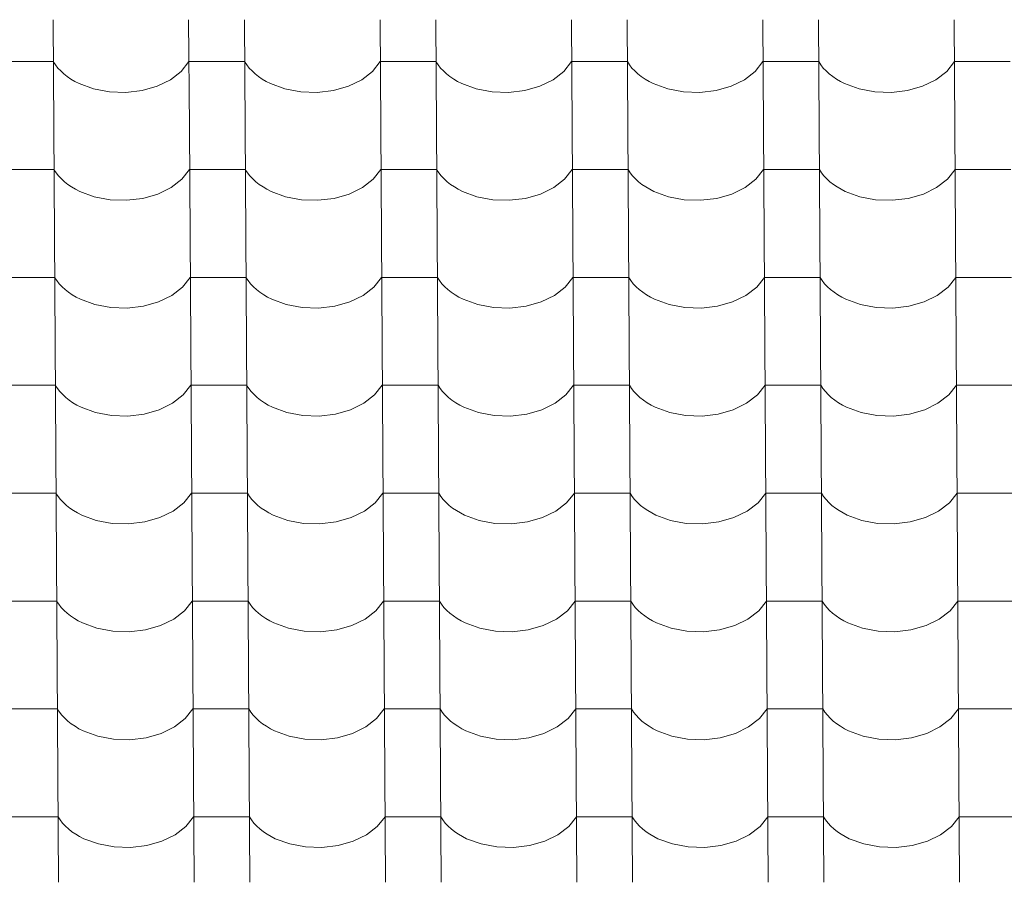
# Model space of a CAD drawing. Header units: millimetres. Extents: x -29001 to 109416, y -1251 to 13451.
# Tile 45 of 163: x -17351 to -16502, y 9497 to 10241. Entities that reach past the tile are written whole.
import ezdxf

# ---------------------------------------------------------------- set-up
doc = ezdxf.new("R2010")
doc.units = ezdxf.units.MM
doc.header["$MEASUREMENT"] = 0
doc.layers.add('POHLED JIŽNÍ_1_Konstrukce - nosné', color=7, linetype='Continuous')
doc.layers.add('POHLED JIŽNÍ_1_Nové_Výplně - Povrchové', color=7, linetype='Continuous')

# ---------------------------------------------------------------- blocks, each defined once
blk = doc.blocks.new('*X1', base_point=(-31394.74, -25864.88))
at = {"layer": 'POHLED JIŽNÍ_1_Nové_Výplně - Povrchové', "color": 21, "linetype": 'Continuous', "lineweight": 20, "true_color": 0xffaaaa}
for p, q in [((-17322.21, 10241.22), (-17321.63, 10148.54)), ((-17205.25, 10241.22), (-17204.67, 10148.54)), ((-17157.21, 10241.22), (-17156.63, 10148.54)), ((-17040.25, 10241.22), (-17039.67, 10148.54)), ((-16992.22, 10241.22), (-16991.64, 10148.54)), ((-16875.25, 10241.22), (-16874.67, 10148.54)), ((-16827.22, 10241.22), (-16826.64, 10148.54)), ((-16710.26, 10241.22), (-16709.68, 10148.54)), ((-16662.22, 10241.22), (-16661.64, 10148.54)), ((-16545.26, 10241.22), (-16544.68, 10148.54)), ((-17346, 10205.06), (-17370.02, 10205.06)), ((-17321.98, 10205.06), (-17346, 10205.06)), ((-17321.98, 10205.06), (-17320.14, 10202.27)), ((-17211.64, 10196.68), (-17205.02, 10205.06)), ((-17181, 10205.06), (-17205.02, 10205.06)), ((-17156.99, 10205.06), (-17181, 10205.06)), ((-17156.99, 10205.06), (-17155.15, 10202.27)), ((-17046.64, 10196.68), (-17040.02, 10205.06)), ((-17016.01, 10205.06), (-17040.02, 10205.06)), ((-16991.99, 10205.06), (-17016.01, 10205.06)), ((-16991.99, 10205.06), (-16990.15, 10202.27)), ((-16881.64, 10196.68), (-16875.03, 10205.06)), ((-16851.01, 10205.06), (-16875.03, 10205.06)), ((-16826.99, 10205.06), (-16851.01, 10205.06)), ((-16826.99, 10205.06), (-16825.15, 10202.27)), ((-16716.65, 10196.68), (-16710.03, 10205.06)), ((-16686.01, 10205.06), (-16710.03, 10205.06)), ((-16662, 10205.06), (-16686.01, 10205.06)), ((-16662, 10205.06), (-16660.15, 10202.27)), ((-16551.65, 10196.68), (-16545.03, 10205.06)), ((-16521.01, 10205.06), (-16545.03, 10205.06)), ((-16497, 10205.06), (-16521.01, 10205.06)), ((-17320.14, 10202.27), (-17318, 10199.57)), ((-17318, 10199.57), (-17315.58, 10196.99)), ((-17315.58, 10196.99), (-17312.88, 10194.52)), ((-17220.9, 10189.51), (-17211.64, 10196.68)), ((-17155.15, 10202.27), (-17153.01, 10199.57)), ((-17153.01, 10199.57), (-17150.58, 10196.99)), ((-17150.58, 10196.99), (-17147.89, 10194.52)), ((-17055.9, 10189.51), (-17046.64, 10196.68)), ((-16990.15, 10202.27), (-16988.01, 10199.57)), ((-16988.01, 10199.57), (-16985.59, 10196.99)), ((-16985.59, 10196.99), (-16982.89, 10194.52)), ((-16890.91, 10189.51), (-16881.64, 10196.68)), ((-16825.15, 10202.27), (-16823.01, 10199.57)), ((-16823.01, 10199.57), (-16820.59, 10196.99)), ((-16820.59, 10196.99), (-16817.89, 10194.52)), ((-16725.91, 10189.51), (-16716.65, 10196.68)), ((-16660.15, 10202.27), (-16658.02, 10199.57)), ((-16658.02, 10199.57), (-16655.59, 10196.99)), ((-16655.59, 10196.99), (-16652.9, 10194.52)), ((-16560.91, 10189.51), (-16551.65, 10196.68)), ((-17312.88, 10194.52), (-17309.93, 10192.2)), ((-17309.93, 10192.2), (-17306.73, 10190.02)), ((-17306.73, 10190.02), (-17303.31, 10188)), ((-17303.31, 10188), (-17299.67, 10186.15)), ((-17232.34, 10183.91), (-17220.9, 10189.51)), ((-17147.89, 10194.52), (-17144.93, 10192.2)), ((-17144.93, 10192.2), (-17141.73, 10190.02)), ((-17141.73, 10190.02), (-17138.31, 10188)), ((-17138.31, 10188), (-17134.68, 10186.15)), ((-17067.35, 10183.91), (-17055.9, 10189.51)), ((-16982.89, 10194.52), (-16979.93, 10192.2)), ((-16979.93, 10192.2), (-16976.74, 10190.02)), ((-16976.74, 10190.02), (-16973.31, 10188)), ((-16973.31, 10188), (-16969.68, 10186.15)), ((-16902.35, 10183.91), (-16890.91, 10189.51)), ((-16817.89, 10194.52), (-16814.94, 10192.2)), ((-16814.94, 10192.2), (-16811.74, 10190.02)), ((-16811.74, 10190.02), (-16808.31, 10188)), ((-16808.31, 10188), (-16804.68, 10186.15)), ((-16737.35, 10183.91), (-16725.91, 10189.51)), ((-16652.9, 10194.52), (-16649.94, 10192.2)), ((-16649.94, 10192.2), (-16646.74, 10190.02)), ((-16646.74, 10190.02), (-16643.32, 10188)), ((-16643.32, 10188), (-16639.68, 10186.15)), ((-16572.35, 10183.91), (-16560.91, 10189.51)), ((-17299.67, 10186.15), (-17287.2, 10181.58)), ((-17287.2, 10181.58), (-17273.53, 10178.99)), ((-17259.34, 10178.52), (-17245.38, 10180.19)), ((-17245.38, 10180.19), (-17232.34, 10183.91)), ((-17134.68, 10186.15), (-17122.2, 10181.58)), ((-17122.2, 10181.58), (-17108.53, 10178.99)), ((-17094.35, 10178.52), (-17080.38, 10180.19)), ((-17080.38, 10180.19), (-17067.35, 10183.91)), ((-16969.68, 10186.15), (-16957.21, 10181.58)), ((-16957.21, 10181.58), (-16943.53, 10178.99)), ((-16929.35, 10178.52), (-16915.39, 10180.19)), ((-16915.39, 10180.19), (-16902.35, 10183.91)), ((-16804.68, 10186.15), (-16792.21, 10181.58)), ((-16792.21, 10181.58), (-16778.53, 10178.99)), ((-16764.35, 10178.52), (-16750.39, 10180.19)), ((-16750.39, 10180.19), (-16737.35, 10183.91)), ((-16639.68, 10186.15), (-16627.21, 10181.58)), ((-16627.21, 10181.58), (-16613.54, 10178.99)), ((-16599.36, 10178.52), (-16585.39, 10180.19)), ((-16585.39, 10180.19), (-16572.35, 10183.91)), ((-17273.53, 10178.99), (-17259.34, 10178.52)), ((-17108.53, 10178.99), (-17094.35, 10178.52)), ((-16943.53, 10178.99), (-16929.35, 10178.52)), ((-16778.53, 10178.99), (-16764.35, 10178.52)), ((-16613.54, 10178.99), (-16599.36, 10178.52)), ((-17321.63, 10148.21), (-17321.05, 10055.54)), ((-17204.67, 10148.21), (-17204.09, 10055.54)), ((-17156.63, 10148.21), (-17156.05, 10055.54)), ((-17039.67, 10148.21), (-17039.09, 10055.54)), ((-16991.63, 10148.21), (-16991.05, 10055.54)), ((-16874.67, 10148.21), (-16874.09, 10055.54)), ((-16826.64, 10148.21), (-16826.06, 10055.54)), ((-16709.67, 10148.21), (-16709.09, 10055.54)), ((-16661.64, 10148.21), (-16661.06, 10055.54)), ((-16544.68, 10148.21), (-16544.1, 10055.54)), ((-17345.42, 10112.05), (-17369.44, 10112.05)), ((-17321.4, 10112.05), (-17345.42, 10112.05)), ((-17321.4, 10112.05), (-17319.56, 10109.26)), ((-17211.06, 10103.67), (-17204.44, 10112.05)), ((-17180.42, 10112.05), (-17204.44, 10112.05)), ((-17156.41, 10112.05), (-17180.42, 10112.05)), ((-17156.41, 10112.05), (-17154.56, 10109.26)), ((-17046.06, 10103.67), (-17039.44, 10112.05)), ((-17015.43, 10112.05), (-17039.44, 10112.05)), ((-16991.41, 10112.05), (-17015.43, 10112.05)), ((-16991.41, 10112.05), (-16989.57, 10109.26)), ((-16881.06, 10103.67), (-16874.45, 10112.05)), ((-16850.43, 10112.05), (-16874.45, 10112.05)), ((-16826.41, 10112.05), (-16850.43, 10112.05)), ((-16826.41, 10112.05), (-16824.57, 10109.26)), ((-16716.06, 10103.67), (-16709.45, 10112.05)), ((-16685.43, 10112.05), (-16709.45, 10112.05)), ((-16661.41, 10112.05), (-16685.43, 10112.05)), ((-16661.41, 10112.05), (-16659.57, 10109.26)), ((-16551.07, 10103.67), (-16544.45, 10112.05)), ((-16520.43, 10112.05), (-16544.45, 10112.05)), ((-16496.42, 10112.05), (-16520.43, 10112.05)), ((-17319.56, 10109.26), (-17317.42, 10106.56)), ((-17317.42, 10106.56), (-17315, 10103.98)), ((-17315, 10103.98), (-17312.3, 10101.51)), ((-17220.32, 10096.5), (-17211.06, 10103.67)), ((-17154.56, 10109.26), (-17152.43, 10106.56)), ((-17152.43, 10106.56), (-17150, 10103.98)), ((-17150, 10103.98), (-17147.31, 10101.51)), ((-17055.32, 10096.5), (-17046.06, 10103.67)), ((-16989.57, 10109.26), (-16987.43, 10106.56)), ((-16987.43, 10106.56), (-16985, 10103.98)), ((-16985, 10103.98), (-16982.31, 10101.51)), ((-16890.33, 10096.5), (-16881.06, 10103.67)), ((-16824.57, 10109.26), (-16822.43, 10106.56)), ((-16822.43, 10106.56), (-16820.01, 10103.98)), ((-16820.01, 10103.98), (-16817.31, 10101.51)), ((-16725.33, 10096.5), (-16716.06, 10103.67)), ((-16659.57, 10109.26), (-16657.43, 10106.56)), ((-16657.43, 10106.56), (-16655.01, 10103.98)), ((-16655.01, 10103.98), (-16652.31, 10101.51)), ((-16560.33, 10096.5), (-16551.07, 10103.67)), ((-17312.3, 10101.51), (-17309.35, 10099.19)), ((-17309.35, 10099.19), (-17306.15, 10097.01)), ((-17306.15, 10097.01), (-17302.73, 10094.99)), ((-17302.73, 10094.99), (-17299.09, 10093.14)), ((-17231.76, 10090.91), (-17220.32, 10096.5)), ((-17147.31, 10101.51), (-17144.35, 10099.19)), ((-17144.35, 10099.19), (-17141.15, 10097.01)), ((-17141.15, 10097.01), (-17137.73, 10094.99)), ((-17137.73, 10094.99), (-17134.09, 10093.14)), ((-17066.77, 10090.91), (-17055.32, 10096.5)), ((-16982.31, 10101.51), (-16979.35, 10099.19)), ((-16979.35, 10099.19), (-16976.16, 10097.01)), ((-16976.16, 10097.01), (-16972.73, 10094.99)), ((-16972.73, 10094.99), (-16969.1, 10093.14)), ((-16901.77, 10090.91), (-16890.33, 10096.5)), ((-16817.31, 10101.51), (-16814.36, 10099.19)), ((-16814.36, 10099.19), (-16811.16, 10097.01)), ((-16811.16, 10097.01), (-16807.73, 10094.99)), ((-16807.73, 10094.99), (-16804.1, 10093.14)), ((-16736.77, 10090.91), (-16725.33, 10096.5)), ((-16652.31, 10101.51), (-16649.36, 10099.19)), ((-16649.36, 10099.19), (-16646.16, 10097.01)), ((-16646.16, 10097.01), (-16642.74, 10094.99)), ((-16642.74, 10094.99), (-16639.1, 10093.14)), ((-16571.77, 10090.91), (-16560.33, 10096.5)), ((-17299.09, 10093.14), (-17286.62, 10088.57)), ((-17286.62, 10088.57), (-17272.94, 10085.98)), ((-17258.76, 10085.51), (-17244.8, 10087.18)), ((-17244.8, 10087.18), (-17231.76, 10090.91)), ((-17134.09, 10093.14), (-17121.62, 10088.57)), ((-17121.62, 10088.57), (-17107.95, 10085.98)), ((-17093.77, 10085.51), (-17079.8, 10087.18)), ((-17079.8, 10087.18), (-17066.77, 10090.91)), ((-16969.1, 10093.14), (-16956.63, 10088.57)), ((-16956.63, 10088.57), (-16942.95, 10085.98)), ((-16928.77, 10085.51), (-16914.8, 10087.18)), ((-16914.8, 10087.18), (-16901.77, 10090.91)), ((-16804.1, 10093.14), (-16791.63, 10088.57)), ((-16791.63, 10088.57), (-16777.95, 10085.98)), ((-16763.77, 10085.51), (-16749.81, 10087.18)), ((-16749.81, 10087.18), (-16736.77, 10090.91)), ((-16639.1, 10093.14), (-16626.63, 10088.57)), ((-16626.63, 10088.57), (-16612.96, 10085.98)), ((-16598.77, 10085.51), (-16584.81, 10087.18)), ((-16584.81, 10087.18), (-16571.77, 10090.91)), ((-17272.94, 10085.98), (-17258.76, 10085.51)), ((-17107.95, 10085.98), (-17093.77, 10085.51)), ((-16942.95, 10085.98), (-16928.77, 10085.51)), ((-16777.95, 10085.98), (-16763.77, 10085.51)), ((-16612.96, 10085.98), (-16598.77, 10085.51)), ((-17321.05, 10055.2), (-17320.47, 9962.53)), ((-17204.08, 10055.2), (-17203.51, 9962.53)), ((-17156.05, 10055.2), (-17155.47, 9962.53)), ((-17039.09, 10055.2), (-17038.51, 9962.53)), ((-16991.05, 10055.2), (-16990.47, 9962.53)), ((-16874.09, 10055.2), (-16873.51, 9962.53)), ((-16826.06, 10055.2), (-16825.48, 9962.53)), ((-16709.09, 10055.2), (-16708.51, 9962.53)), ((-16661.06, 10055.2), (-16660.48, 9962.53)), ((-16544.1, 10055.2), (-16543.52, 9962.53)), ((-17344.84, 10019.04), (-17368.86, 10019.04)), ((-17320.82, 10019.04), (-17344.84, 10019.04)), ((-17320.82, 10019.04), (-17318.98, 10016.25)), ((-17210.47, 10010.66), (-17203.86, 10019.04)), ((-17179.84, 10019.04), (-17203.86, 10019.04)), ((-17155.82, 10019.04), (-17179.84, 10019.04)), ((-17155.82, 10019.04), (-17153.98, 10016.25)), ((-17045.48, 10010.66), (-17038.86, 10019.04)), ((-17014.84, 10019.04), (-17038.86, 10019.04)), ((-16990.83, 10019.04), (-17014.84, 10019.04)), ((-16990.83, 10019.04), (-16988.99, 10016.25)), ((-16880.48, 10010.66), (-16873.86, 10019.04)), ((-16849.85, 10019.04), (-16873.86, 10019.04)), ((-16825.83, 10019.04), (-16849.85, 10019.04)), ((-16825.83, 10019.04), (-16823.99, 10016.25)), ((-16715.48, 10010.66), (-16708.87, 10019.04)), ((-16684.85, 10019.04), (-16708.87, 10019.04)), ((-16660.83, 10019.04), (-16684.85, 10019.04)), ((-16660.83, 10019.04), (-16658.99, 10016.25)), ((-16550.48, 10010.66), (-16543.87, 10019.04)), ((-16519.85, 10019.04), (-16543.87, 10019.04)), ((-16495.83, 10019.04), (-16519.85, 10019.04)), ((-17318.98, 10016.25), (-17316.84, 10013.56)), ((-17316.84, 10013.56), (-17314.42, 10010.97)), ((-17314.42, 10010.97), (-17311.72, 10008.5)), ((-17219.74, 10003.49), (-17210.47, 10010.66)), ((-17153.98, 10016.25), (-17151.84, 10013.56)), ((-17151.84, 10013.56), (-17149.42, 10010.97)), ((-17149.42, 10010.97), (-17146.72, 10008.5)), ((-17054.74, 10003.49), (-17045.48, 10010.66)), ((-16988.99, 10016.25), (-16986.85, 10013.56)), ((-16986.85, 10013.56), (-16984.42, 10010.97)), ((-16984.42, 10010.97), (-16981.73, 10008.5)), ((-16889.74, 10003.49), (-16880.48, 10010.66)), ((-16823.99, 10016.25), (-16821.85, 10013.56)), ((-16821.85, 10013.56), (-16819.43, 10010.97)), ((-16819.43, 10010.97), (-16816.73, 10008.5)), ((-16724.75, 10003.49), (-16715.48, 10010.66)), ((-16658.99, 10016.25), (-16656.85, 10013.56)), ((-16656.85, 10013.56), (-16654.43, 10010.97)), ((-16654.43, 10010.97), (-16651.73, 10008.5)), ((-16559.75, 10003.49), (-16550.48, 10010.66)), ((-17311.72, 10008.5), (-17308.77, 10006.18)), ((-17308.77, 10006.18), (-17305.57, 10004)), ((-17305.57, 10004), (-17302.14, 10001.98)), ((-17302.14, 10001.98), (-17298.51, 10000.13)), ((-17231.18, 9997.9), (-17219.74, 10003.49)), ((-17146.72, 10008.5), (-17143.77, 10006.18)), ((-17143.77, 10006.18), (-17140.57, 10004)), ((-17140.57, 10004), (-17137.15, 10001.98)), ((-17137.15, 10001.98), (-17133.51, 10000.13)), ((-17066.18, 9997.9), (-17054.74, 10003.49)), ((-16981.73, 10008.5), (-16978.77, 10006.18)), ((-16978.77, 10006.18), (-16975.57, 10004)), ((-16975.57, 10004), (-16972.15, 10001.98)), ((-16972.15, 10001.98), (-16968.52, 10000.13)), ((-16901.19, 9997.9), (-16889.74, 10003.49)), ((-16816.73, 10008.5), (-16813.77, 10006.18)), ((-16813.77, 10006.18), (-16810.58, 10004)), ((-16810.58, 10004), (-16807.15, 10001.98)), ((-16807.15, 10001.98), (-16803.52, 10000.13)), ((-16736.19, 9997.9), (-16724.75, 10003.49)), ((-16651.73, 10008.5), (-16648.78, 10006.18)), ((-16648.78, 10006.18), (-16645.58, 10004)), ((-16645.58, 10004), (-16642.15, 10001.98)), ((-16642.15, 10001.98), (-16638.52, 10000.13)), ((-16571.19, 9997.9), (-16559.75, 10003.49)), ((-17298.51, 10000.13), (-17286.04, 9995.56)), ((-17286.04, 9995.56), (-17272.36, 9992.97)), ((-17272.36, 9992.97), (-17258.18, 9992.5)), ((-17258.18, 9992.5), (-17244.22, 9994.17)), ((-17244.22, 9994.17), (-17231.18, 9997.9)), ((-17133.51, 10000.13), (-17121.04, 9995.56)), ((-17121.04, 9995.56), (-17107.37, 9992.97)), ((-17107.37, 9992.97), (-17093.18, 9992.5)), ((-17093.18, 9992.5), (-17079.22, 9994.17)), ((-17079.22, 9994.17), (-17066.18, 9997.9)), ((-16968.52, 10000.13), (-16956.04, 9995.56)), ((-16956.04, 9995.56), (-16942.37, 9992.97)), ((-16942.37, 9992.97), (-16928.19, 9992.5)), ((-16928.19, 9992.5), (-16914.22, 9994.17)), ((-16914.22, 9994.17), (-16901.19, 9997.9)), ((-16803.52, 10000.13), (-16791.05, 9995.56)), ((-16791.05, 9995.56), (-16777.37, 9992.97)), ((-16777.37, 9992.97), (-16763.19, 9992.5)), ((-16763.19, 9992.5), (-16749.22, 9994.17)), ((-16749.22, 9994.17), (-16736.19, 9997.9)), ((-16638.52, 10000.13), (-16626.05, 9995.56)), ((-16626.05, 9995.56), (-16612.37, 9992.97)), ((-16612.37, 9992.97), (-16598.19, 9992.5)), ((-16598.19, 9992.5), (-16584.23, 9994.17)), ((-16584.23, 9994.17), (-16571.19, 9997.9)), ((-17320.47, 9962.19), (-17319.89, 9869.52)), ((-17203.5, 9962.19), (-17202.92, 9869.52)), ((-17155.47, 9962.19), (-17154.89, 9869.52)), ((-17038.51, 9962.19), (-17037.93, 9869.52)), ((-16990.47, 9962.19), (-16989.89, 9869.52)), ((-16873.51, 9962.19), (-16872.93, 9869.52)), ((-16825.47, 9962.19), (-16824.89, 9869.52)), ((-16708.51, 9962.19), (-16707.93, 9869.52)), ((-16660.48, 9962.19), (-16659.9, 9869.52)), ((-16543.51, 9962.19), (-16542.93, 9869.52)), ((-17344.26, 9926.04), (-17368.27, 9926.04)), ((-17320.24, 9926.04), (-17344.26, 9926.04)), ((-17320.24, 9926.04), (-17318.4, 9923.24)), ((-17209.89, 9917.65), (-17203.28, 9926.04)), ((-17179.26, 9926.04), (-17203.28, 9926.04)), ((-17155.24, 9926.04), (-17179.26, 9926.04)), ((-17155.24, 9926.04), (-17153.4, 9923.24)), ((-17044.9, 9917.65), (-17038.28, 9926.04)), ((-17014.26, 9926.04), (-17038.28, 9926.04)), ((-16990.25, 9926.04), (-17014.26, 9926.04)), ((-16990.25, 9926.04), (-16988.4, 9923.24)), ((-16879.9, 9917.65), (-16873.28, 9926.04)), ((-16849.27, 9926.04), (-16873.28, 9926.04)), ((-16825.25, 9926.04), (-16849.27, 9926.04)), ((-16825.25, 9926.04), (-16823.41, 9923.24)), ((-16714.9, 9917.65), (-16708.28, 9926.04)), ((-16684.27, 9926.04), (-16708.28, 9926.04)), ((-16660.25, 9926.04), (-16684.27, 9926.04)), ((-16660.25, 9926.04), (-16658.41, 9923.24)), ((-16549.9, 9917.65), (-16543.29, 9926.04)), ((-16519.27, 9926.04), (-16543.29, 9926.04)), ((-16495.25, 9926.04), (-16519.27, 9926.04)), ((-17318.4, 9923.24), (-17316.26, 9920.55)), ((-17316.26, 9920.55), (-17313.84, 9917.96)), ((-17313.84, 9917.96), (-17311.14, 9915.5)), ((-17219.16, 9910.48), (-17209.89, 9917.65)), ((-17153.4, 9923.24), (-17151.26, 9920.55)), ((-17151.26, 9920.55), (-17148.84, 9917.96)), ((-17148.84, 9917.96), (-17146.14, 9915.5)), ((-17054.16, 9910.48), (-17044.9, 9917.65)), ((-16988.4, 9923.24), (-16986.27, 9920.55)), ((-16986.27, 9920.55), (-16983.84, 9917.96)), ((-16983.84, 9917.96), (-16981.15, 9915.5)), ((-16889.16, 9910.48), (-16879.9, 9917.65)), ((-16823.41, 9923.24), (-16821.27, 9920.55)), ((-16821.27, 9920.55), (-16818.84, 9917.96)), ((-16818.84, 9917.96), (-16816.15, 9915.5)), ((-16724.17, 9910.48), (-16714.9, 9917.65)), ((-16658.41, 9923.24), (-16656.27, 9920.55)), ((-16656.27, 9920.55), (-16653.85, 9917.96)), ((-16653.85, 9917.96), (-16651.15, 9915.5)), ((-16559.17, 9910.48), (-16549.9, 9917.65)), ((-17311.14, 9915.5), (-17308.19, 9913.17)), ((-17308.19, 9913.17), (-17304.99, 9910.99)), ((-17304.99, 9910.99), (-17301.56, 9908.97)), ((-17301.56, 9908.97), (-17297.93, 9907.12)), ((-17230.6, 9904.89), (-17219.16, 9910.48)), ((-17146.14, 9915.5), (-17143.19, 9913.17)), ((-17143.19, 9913.17), (-17139.99, 9910.99)), ((-17139.99, 9910.99), (-17136.56, 9908.97)), ((-17136.56, 9908.97), (-17132.93, 9907.12)), ((-17065.6, 9904.89), (-17054.16, 9910.48)), ((-16981.15, 9915.5), (-16978.19, 9913.17)), ((-16978.19, 9913.17), (-16974.99, 9910.99)), ((-16974.99, 9910.99), (-16971.57, 9908.97)), ((-16971.57, 9908.97), (-16967.93, 9907.12)), ((-16900.6, 9904.89), (-16889.16, 9910.48)), ((-16816.15, 9915.5), (-16813.19, 9913.17)), ((-16813.19, 9913.17), (-16809.99, 9910.99)), ((-16809.99, 9910.99), (-16806.57, 9908.97)), ((-16806.57, 9908.97), (-16802.94, 9907.12)), ((-16735.61, 9904.89), (-16724.17, 9910.48)), ((-16651.15, 9915.5), (-16648.2, 9913.17)), ((-16648.2, 9913.17), (-16645, 9910.99)), ((-16645, 9910.99), (-16641.57, 9908.97)), ((-16641.57, 9908.97), (-16637.94, 9907.12)), ((-16570.61, 9904.89), (-16559.17, 9910.48)), ((-17297.93, 9907.12), (-17285.46, 9902.55)), ((-17285.46, 9902.55), (-17271.78, 9899.96)), ((-17271.78, 9899.96), (-17257.6, 9899.49)), ((-17257.6, 9899.49), (-17243.64, 9901.16)), ((-17243.64, 9901.16), (-17230.6, 9904.89)), ((-17132.93, 9907.12), (-17120.46, 9902.55)), ((-17120.46, 9902.55), (-17106.78, 9899.96)), ((-17106.78, 9899.96), (-17092.6, 9899.49)), ((-17092.6, 9899.49), (-17078.64, 9901.16)), ((-17078.64, 9901.16), (-17065.6, 9904.89)), ((-16967.93, 9907.12), (-16955.46, 9902.55)), ((-16955.46, 9902.55), (-16941.79, 9899.96)), ((-16941.79, 9899.96), (-16927.61, 9899.49)), ((-16927.61, 9899.49), (-16913.64, 9901.16)), ((-16913.64, 9901.16), (-16900.6, 9904.89)), ((-16802.94, 9907.12), (-16790.46, 9902.55)), ((-16790.46, 9902.55), (-16776.79, 9899.96)), ((-16776.79, 9899.96), (-16762.61, 9899.49)), ((-16762.61, 9899.49), (-16748.64, 9901.16)), ((-16748.64, 9901.16), (-16735.61, 9904.89)), ((-16637.94, 9907.12), (-16625.47, 9902.55)), ((-16625.47, 9902.55), (-16611.79, 9899.96)), ((-16611.79, 9899.96), (-16597.61, 9899.49)), ((-16597.61, 9899.49), (-16583.65, 9901.16)), ((-16583.65, 9901.16), (-16570.61, 9904.89)), ((-17319.88, 9869.18), (-17319.31, 9776.51)), ((-17202.92, 9869.18), (-17202.34, 9776.51)), ((-17154.89, 9869.18), (-17154.31, 9776.51)), ((-17037.92, 9869.18), (-17037.34, 9776.51)), ((-16989.89, 9869.18), (-16989.31, 9776.51)), ((-16872.93, 9869.18), (-16872.35, 9776.51)), ((-16824.89, 9869.18), (-16824.31, 9776.51)), ((-16707.93, 9869.18), (-16707.35, 9776.51)), ((-16659.89, 9869.18), (-16659.32, 9776.51)), ((-16542.93, 9869.18), (-16542.35, 9776.51)), ((-17343.68, 9833.03), (-17367.69, 9833.03)), ((-17319.66, 9833.03), (-17343.68, 9833.03)), ((-17319.66, 9833.03), (-17317.82, 9830.23)), ((-17209.31, 9824.64), (-17202.7, 9833.03)), ((-17178.68, 9833.03), (-17202.7, 9833.03)), ((-17154.66, 9833.03), (-17178.68, 9833.03)), ((-17154.66, 9833.03), (-17152.82, 9830.23)), ((-17044.31, 9824.64), (-17037.7, 9833.03)), ((-17013.68, 9833.03), (-17037.7, 9833.03)), ((-16989.66, 9833.03), (-17013.68, 9833.03)), ((-16989.66, 9833.03), (-16987.82, 9830.23)), ((-16879.32, 9824.64), (-16872.7, 9833.03)), ((-16848.68, 9833.03), (-16872.7, 9833.03)), ((-16824.67, 9833.03), (-16848.68, 9833.03)), ((-16824.67, 9833.03), (-16822.82, 9830.23)), ((-16714.32, 9824.64), (-16707.7, 9833.03)), ((-16683.69, 9833.03), (-16707.7, 9833.03)), ((-16659.67, 9833.03), (-16683.69, 9833.03)), ((-16659.67, 9833.03), (-16657.83, 9830.23)), ((-16549.32, 9824.64), (-16542.71, 9833.03)), ((-16518.69, 9833.03), (-16542.71, 9833.03)), ((-16494.67, 9833.03), (-16518.69, 9833.03)), ((-17317.82, 9830.23), (-17315.68, 9827.54)), ((-17315.68, 9827.54), (-17313.26, 9824.95)), ((-17313.26, 9824.95), (-17310.56, 9822.49)), ((-17218.58, 9817.47), (-17209.31, 9824.64)), ((-17152.82, 9830.23), (-17150.68, 9827.54)), ((-17150.68, 9827.54), (-17148.26, 9824.95)), ((-17148.26, 9824.95), (-17145.56, 9822.49)), ((-17053.58, 9817.47), (-17044.31, 9824.64)), ((-16987.82, 9830.23), (-16985.68, 9827.54)), ((-16985.68, 9827.54), (-16983.26, 9824.95)), ((-16983.26, 9824.95), (-16980.56, 9822.49)), ((-16888.58, 9817.47), (-16879.32, 9824.64)), ((-16822.82, 9830.23), (-16820.69, 9827.54)), ((-16820.69, 9827.54), (-16818.26, 9824.95)), ((-16818.26, 9824.95), (-16815.57, 9822.49)), ((-16723.58, 9817.47), (-16714.32, 9824.64)), ((-16657.83, 9830.23), (-16655.69, 9827.54)), ((-16655.69, 9827.54), (-16653.27, 9824.95)), ((-16653.27, 9824.95), (-16650.57, 9822.49)), ((-16558.59, 9817.47), (-16549.32, 9824.64)), ((-17310.56, 9822.49), (-17307.6, 9820.16)), ((-17307.6, 9820.16), (-17304.41, 9817.98)), ((-17304.41, 9817.98), (-17300.98, 9815.96)), ((-17300.98, 9815.96), (-17297.35, 9814.11)), ((-17230.02, 9811.88), (-17218.58, 9817.47)), ((-17145.56, 9822.49), (-17142.61, 9820.16)), ((-17142.61, 9820.16), (-17139.41, 9817.98)), ((-17139.41, 9817.98), (-17135.98, 9815.96)), ((-17135.98, 9815.96), (-17132.35, 9814.11)), ((-17065.02, 9811.88), (-17053.58, 9817.47)), ((-16980.56, 9822.49), (-16977.61, 9820.16)), ((-16977.61, 9820.16), (-16974.41, 9817.98)), ((-16974.41, 9817.98), (-16970.99, 9815.96)), ((-16970.99, 9815.96), (-16967.35, 9814.11)), ((-16900.02, 9811.88), (-16888.58, 9817.47)), ((-16815.57, 9822.49), (-16812.61, 9820.16)), ((-16812.61, 9820.16), (-16809.41, 9817.98)), ((-16809.41, 9817.98), (-16805.99, 9815.96)), ((-16805.99, 9815.96), (-16802.36, 9814.11)), ((-16735.03, 9811.88), (-16723.58, 9817.47)), ((-16650.57, 9822.49), (-16647.61, 9820.16)), ((-16647.61, 9820.16), (-16644.42, 9817.98)), ((-16644.42, 9817.98), (-16640.99, 9815.96)), ((-16640.99, 9815.96), (-16637.36, 9814.11)), ((-16570.03, 9811.88), (-16558.59, 9817.47)), ((-17297.35, 9814.11), (-17284.88, 9809.54)), ((-17284.88, 9809.54), (-17271.2, 9806.95)), ((-17271.2, 9806.95), (-17257.02, 9806.48)), ((-17257.02, 9806.48), (-17243.05, 9808.15)), ((-17243.05, 9808.15), (-17230.02, 9811.88)), ((-17132.35, 9814.11), (-17119.88, 9809.54)), ((-17119.88, 9809.54), (-17106.2, 9806.95)), ((-17106.2, 9806.95), (-17092.02, 9806.48)), ((-17092.02, 9806.48), (-17078.06, 9808.15)), ((-17078.06, 9808.15), (-17065.02, 9811.88)), ((-16967.35, 9814.11), (-16954.88, 9809.54)), ((-16954.88, 9809.54), (-16941.21, 9806.95)), ((-16941.21, 9806.95), (-16927.02, 9806.48)), ((-16927.02, 9806.48), (-16913.06, 9808.15)), ((-16913.06, 9808.15), (-16900.02, 9811.88)), ((-16802.36, 9814.11), (-16789.88, 9809.54)), ((-16789.88, 9809.54), (-16776.21, 9806.95)), ((-16776.21, 9806.95), (-16762.03, 9806.48)), ((-16762.03, 9806.48), (-16748.06, 9808.15)), ((-16748.06, 9808.15), (-16735.03, 9811.88)), ((-16637.36, 9814.11), (-16624.89, 9809.54)), ((-16624.89, 9809.54), (-16611.21, 9806.95)), ((-16611.21, 9806.95), (-16597.03, 9806.48)), ((-16597.03, 9806.48), (-16583.06, 9808.15)), ((-16583.06, 9808.15), (-16570.03, 9811.88)), ((-17319.3, 9776.17), (-17318.72, 9683.5)), ((-17202.34, 9776.17), (-17201.76, 9683.5)), ((-17154.31, 9776.17), (-17153.73, 9683.5)), ((-17037.34, 9776.17), (-17036.76, 9683.5)), ((-16989.31, 9776.17), (-16988.73, 9683.5)), ((-16872.35, 9776.17), (-16871.77, 9683.5)), ((-16824.31, 9776.17), (-16823.73, 9683.5)), ((-16707.35, 9776.17), (-16706.77, 9683.5)), ((-16659.31, 9776.17), (-16658.73, 9683.5)), ((-16542.35, 9776.17), (-16541.77, 9683.5)), ((-17343.09, 9740.02), (-17367.11, 9740.02)), ((-17319.08, 9740.02), (-17343.09, 9740.02)), ((-17319.08, 9740.02), (-17317.24, 9737.22)), ((-17208.73, 9731.63), (-17202.11, 9740.02)), ((-17178.1, 9740.02), (-17202.11, 9740.02)), ((-17154.08, 9740.02), (-17178.1, 9740.02)), ((-17154.08, 9740.02), (-17152.24, 9737.22)), ((-17043.73, 9731.63), (-17037.12, 9740.02)), ((-17013.1, 9740.02), (-17037.12, 9740.02)), ((-16989.08, 9740.02), (-17013.1, 9740.02)), ((-16989.08, 9740.02), (-16987.24, 9737.22)), ((-16878.73, 9731.63), (-16872.12, 9740.02)), ((-16848.1, 9740.02), (-16872.12, 9740.02)), ((-16824.08, 9740.02), (-16848.1, 9740.02)), ((-16824.08, 9740.02), (-16822.24, 9737.22)), ((-16713.74, 9731.63), (-16707.12, 9740.02)), ((-16683.1, 9740.02), (-16707.12, 9740.02)), ((-16659.09, 9740.02), (-16683.1, 9740.02)), ((-16659.09, 9740.02), (-16657.25, 9737.22)), ((-16548.74, 9731.63), (-16542.12, 9740.02)), ((-16518.11, 9740.02), (-16542.12, 9740.02)), ((-16494.09, 9740.02), (-16518.11, 9740.02)), ((-17317.24, 9737.22), (-17315.1, 9734.53)), ((-17315.1, 9734.53), (-17312.67, 9731.94)), ((-17312.67, 9731.94), (-17309.98, 9729.48)), ((-17217.99, 9724.46), (-17208.73, 9731.63)), ((-17152.24, 9737.22), (-17150.1, 9734.53)), ((-17150.1, 9734.53), (-17147.68, 9731.94)), ((-17147.68, 9731.94), (-17144.98, 9729.48)), ((-17053, 9724.46), (-17043.73, 9731.63)), ((-16987.24, 9737.22), (-16985.1, 9734.53)), ((-16985.1, 9734.53), (-16982.68, 9731.94)), ((-16982.68, 9731.94), (-16979.98, 9729.48)), ((-16888, 9724.46), (-16878.73, 9731.63)), ((-16822.24, 9737.22), (-16820.11, 9734.53)), ((-16820.11, 9734.53), (-16817.68, 9731.94)), ((-16817.68, 9731.94), (-16814.98, 9729.48)), ((-16723, 9724.46), (-16713.74, 9731.63)), ((-16657.25, 9737.22), (-16655.11, 9734.53)), ((-16655.11, 9734.53), (-16652.68, 9731.94)), ((-16652.68, 9731.94), (-16649.99, 9729.48)), ((-16558.01, 9724.46), (-16548.74, 9731.63)), ((-17309.98, 9729.48), (-17307.02, 9727.15)), ((-17307.02, 9727.15), (-17303.82, 9724.97)), ((-17303.82, 9724.97), (-17300.4, 9722.95)), ((-17300.4, 9722.95), (-17296.77, 9721.1)), ((-17296.77, 9721.1), (-17284.29, 9716.53)), ((-17229.44, 9718.87), (-17217.99, 9724.46)), ((-17144.98, 9729.48), (-17142.02, 9727.15)), ((-17142.02, 9727.15), (-17138.83, 9724.97)), ((-17138.83, 9724.97), (-17135.4, 9722.95)), ((-17135.4, 9722.95), (-17131.77, 9721.1)), ((-17131.77, 9721.1), (-17119.3, 9716.53)), ((-17064.44, 9718.87), (-17053, 9724.46)), ((-16979.98, 9729.48), (-16977.03, 9727.15)), ((-16977.03, 9727.15), (-16973.83, 9724.97)), ((-16973.83, 9724.97), (-16970.4, 9722.95)), ((-16970.4, 9722.95), (-16966.77, 9721.1)), ((-16966.77, 9721.1), (-16954.3, 9716.53)), ((-16899.44, 9718.87), (-16888, 9724.46)), ((-16814.98, 9729.48), (-16812.03, 9727.15)), ((-16812.03, 9727.15), (-16808.83, 9724.97)), ((-16808.83, 9724.97), (-16805.41, 9722.95)), ((-16805.41, 9722.95), (-16801.77, 9721.1)), ((-16801.77, 9721.1), (-16789.3, 9716.53)), ((-16734.44, 9718.87), (-16723, 9724.46)), ((-16649.99, 9729.48), (-16647.03, 9727.15)), ((-16647.03, 9727.15), (-16643.83, 9724.97)), ((-16643.83, 9724.97), (-16640.41, 9722.95)), ((-16640.41, 9722.95), (-16636.78, 9721.1)), ((-16636.78, 9721.1), (-16624.3, 9716.53)), ((-16569.45, 9718.87), (-16558.01, 9724.46)), ((-17284.29, 9716.53), (-17270.62, 9713.94)), ((-17270.62, 9713.94), (-17256.44, 9713.47)), ((-17256.44, 9713.47), (-17242.47, 9715.14)), ((-17242.47, 9715.14), (-17229.44, 9718.87)), ((-17119.3, 9716.53), (-17105.62, 9713.94)), ((-17105.62, 9713.94), (-17091.44, 9713.47)), ((-17091.44, 9713.47), (-17077.47, 9715.14)), ((-17077.47, 9715.14), (-17064.44, 9718.87)), ((-16954.3, 9716.53), (-16940.62, 9713.94)), ((-16940.62, 9713.94), (-16926.44, 9713.47)), ((-16926.44, 9713.47), (-16912.48, 9715.14)), ((-16912.48, 9715.14), (-16899.44, 9718.87)), ((-16789.3, 9716.53), (-16775.63, 9713.94)), ((-16775.63, 9713.94), (-16761.44, 9713.47)), ((-16761.44, 9713.47), (-16747.48, 9715.14)), ((-16747.48, 9715.14), (-16734.44, 9718.87)), ((-16624.3, 9716.53), (-16610.63, 9713.94)), ((-16610.63, 9713.94), (-16596.45, 9713.47)), ((-16596.45, 9713.47), (-16582.48, 9715.14)), ((-16582.48, 9715.14), (-16569.45, 9718.87)), ((-17318.72, 9683.16), (-17318.14, 9590.49)), ((-17201.76, 9683.16), (-17201.18, 9590.49)), ((-17153.72, 9683.16), (-17153.14, 9590.49)), ((-17036.76, 9683.16), (-17036.18, 9590.49)), ((-16988.73, 9683.16), (-16988.15, 9590.49)), ((-16871.76, 9683.16), (-16871.18, 9590.49)), ((-16823.73, 9683.16), (-16823.15, 9590.49)), ((-16706.77, 9683.16), (-16706.19, 9590.49)), ((-16658.73, 9683.16), (-16658.15, 9590.49)), ((-16541.77, 9683.16), (-16541.19, 9590.49)), ((-17342.51, 9647.01), (-17366.53, 9647.01)), ((-17318.5, 9647.01), (-17342.51, 9647.01)), ((-17318.5, 9647.01), (-17316.65, 9644.22)), ((-17208.15, 9638.62), (-17201.53, 9647.01)), ((-17177.52, 9647.01), (-17201.53, 9647.01)), ((-17153.5, 9647.01), (-17177.52, 9647.01)), ((-17153.5, 9647.01), (-17151.66, 9644.22)), ((-17043.15, 9638.62), (-17036.54, 9647.01)), ((-17012.52, 9647.01), (-17036.54, 9647.01)), ((-16988.5, 9647.01), (-17012.52, 9647.01)), ((-16988.5, 9647.01), (-16986.66, 9644.22)), ((-16878.15, 9638.62), (-16871.54, 9647.01)), ((-16847.52, 9647.01), (-16871.54, 9647.01)), ((-16823.5, 9647.01), (-16847.52, 9647.01)), ((-16823.5, 9647.01), (-16821.66, 9644.22)), ((-16713.16, 9638.62), (-16706.54, 9647.01)), ((-16682.52, 9647.01), (-16706.54, 9647.01)), ((-16658.51, 9647.01), (-16682.52, 9647.01)), ((-16658.51, 9647.01), (-16656.66, 9644.22)), ((-16548.16, 9638.62), (-16541.54, 9647.01)), ((-16517.53, 9647.01), (-16541.54, 9647.01)), ((-16493.51, 9647.01), (-16517.53, 9647.01)), ((-17316.65, 9644.22), (-17314.52, 9641.52)), ((-17314.52, 9641.52), (-17312.09, 9638.93)), ((-17312.09, 9638.93), (-17309.4, 9636.47)), ((-17309.4, 9636.47), (-17306.44, 9634.14)), ((-17217.41, 9631.45), (-17208.15, 9638.62)), ((-17151.66, 9644.22), (-17149.52, 9641.52)), ((-17149.52, 9641.52), (-17147.09, 9638.93)), ((-17147.09, 9638.93), (-17144.4, 9636.47)), ((-17144.4, 9636.47), (-17141.44, 9634.14)), ((-17052.42, 9631.45), (-17043.15, 9638.62)), ((-16986.66, 9644.22), (-16984.52, 9641.52)), ((-16984.52, 9641.52), (-16982.1, 9638.93)), ((-16982.1, 9638.93), (-16979.4, 9636.47)), ((-16979.4, 9636.47), (-16976.45, 9634.14)), ((-16887.42, 9631.45), (-16878.15, 9638.62)), ((-16821.66, 9644.22), (-16819.52, 9641.52)), ((-16819.52, 9641.52), (-16817.1, 9638.93)), ((-16817.1, 9638.93), (-16814.4, 9636.47)), ((-16814.4, 9636.47), (-16811.45, 9634.14)), ((-16722.42, 9631.45), (-16713.16, 9638.62)), ((-16656.66, 9644.22), (-16654.53, 9641.52)), ((-16654.53, 9641.52), (-16652.1, 9638.93)), ((-16652.1, 9638.93), (-16649.41, 9636.47)), ((-16649.41, 9636.47), (-16646.45, 9634.14)), ((-16557.42, 9631.45), (-16548.16, 9638.62)), ((-17306.44, 9634.14), (-17303.24, 9631.96)), ((-17303.24, 9631.96), (-17299.82, 9629.94)), ((-17299.82, 9629.94), (-17296.18, 9628.1)), ((-17296.18, 9628.1), (-17283.71, 9623.52)), ((-17228.86, 9625.86), (-17217.41, 9631.45)), ((-17141.44, 9634.14), (-17138.24, 9631.96)), ((-17138.24, 9631.96), (-17134.82, 9629.94)), ((-17134.82, 9629.94), (-17131.19, 9628.1)), ((-17131.19, 9628.1), (-17118.72, 9623.52)), ((-17063.86, 9625.86), (-17052.42, 9631.45)), ((-16976.45, 9634.14), (-16973.25, 9631.96)), ((-16973.25, 9631.96), (-16969.82, 9629.94)), ((-16969.82, 9629.94), (-16966.19, 9628.1)), ((-16966.19, 9628.1), (-16953.72, 9623.52)), ((-16898.86, 9625.86), (-16887.42, 9631.45)), ((-16811.45, 9634.14), (-16808.25, 9631.96)), ((-16808.25, 9631.96), (-16804.83, 9629.94)), ((-16804.83, 9629.94), (-16801.19, 9628.1)), ((-16801.19, 9628.1), (-16788.72, 9623.52)), ((-16733.86, 9625.86), (-16722.42, 9631.45)), ((-16646.45, 9634.14), (-16643.25, 9631.96)), ((-16643.25, 9631.96), (-16639.83, 9629.94)), ((-16639.83, 9629.94), (-16636.19, 9628.1)), ((-16636.19, 9628.1), (-16623.72, 9623.52)), ((-16568.87, 9625.86), (-16557.42, 9631.45)), ((-17283.71, 9623.52), (-17270.04, 9620.94)), ((-17270.04, 9620.94), (-17255.86, 9620.46)), ((-17255.86, 9620.46), (-17241.89, 9622.13)), ((-17241.89, 9622.13), (-17228.86, 9625.86)), ((-17118.72, 9623.52), (-17105.04, 9620.94)), ((-17105.04, 9620.94), (-17090.86, 9620.46)), ((-17090.86, 9620.46), (-17076.89, 9622.13)), ((-17076.89, 9622.13), (-17063.86, 9625.86)), ((-16953.72, 9623.52), (-16940.04, 9620.94)), ((-16940.04, 9620.94), (-16925.86, 9620.46)), ((-16925.86, 9620.46), (-16911.9, 9622.13)), ((-16911.9, 9622.13), (-16898.86, 9625.86)), ((-16788.72, 9623.52), (-16775.04, 9620.94)), ((-16775.04, 9620.94), (-16760.86, 9620.46)), ((-16760.86, 9620.46), (-16746.9, 9622.13)), ((-16746.9, 9622.13), (-16733.86, 9625.86)), ((-16623.72, 9623.52), (-16610.05, 9620.94)), ((-16610.05, 9620.94), (-16595.87, 9620.46)), ((-16595.87, 9620.46), (-16581.9, 9622.13)), ((-16581.9, 9622.13), (-16568.87, 9625.86)), ((-17318.14, 9590.16), (-17317.56, 9497.48)), ((-17201.18, 9590.16), (-17200.6, 9497.48)), ((-17153.14, 9590.16), (-17152.56, 9497.48)), ((-17036.18, 9590.16), (-17035.6, 9497.48)), ((-16988.15, 9590.16), (-16987.57, 9497.48)), ((-16871.18, 9590.16), (-16870.6, 9497.48)), ((-16823.15, 9590.16), (-16822.57, 9497.48)), ((-16706.18, 9590.16), (-16705.61, 9497.48)), ((-16658.15, 9590.16), (-16657.57, 9497.48)), ((-16541.19, 9590.16), (-16540.61, 9497.48)), ((-17341.93, 9554), (-17365.95, 9554)), ((-17317.91, 9554), (-17341.93, 9554)), ((-17317.91, 9554), (-17316.07, 9551.21)), ((-17207.57, 9545.61), (-17200.95, 9554)), ((-17176.93, 9554), (-17200.95, 9554)), ((-17152.92, 9554), (-17176.93, 9554)), ((-17152.92, 9554), (-17151.07, 9551.21)), ((-17042.57, 9545.61), (-17035.95, 9554)), ((-17011.94, 9554), (-17035.95, 9554)), ((-16987.92, 9554), (-17011.94, 9554)), ((-16987.92, 9554), (-16986.08, 9551.21)), ((-16877.57, 9545.61), (-16870.96, 9554)), ((-16846.94, 9554), (-16870.96, 9554)), ((-16822.92, 9554), (-16846.94, 9554)), ((-16822.92, 9554), (-16821.08, 9551.21)), ((-16712.57, 9545.61), (-16705.96, 9554)), ((-16681.94, 9554), (-16705.96, 9554)), ((-16657.92, 9554), (-16681.94, 9554)), ((-16657.92, 9554), (-16656.08, 9551.21)), ((-16547.58, 9545.61), (-16540.96, 9554)), ((-16516.94, 9554), (-16540.96, 9554)), ((-16492.93, 9554), (-16516.94, 9554)), ((-17316.07, 9551.21), (-17313.93, 9548.51)), ((-17313.93, 9548.51), (-17311.51, 9545.92)), ((-17311.51, 9545.92), (-17308.81, 9543.46)), ((-17308.81, 9543.46), (-17305.86, 9541.13)), ((-17216.83, 9538.44), (-17207.57, 9545.61)), ((-17151.07, 9551.21), (-17148.94, 9548.51)), ((-17148.94, 9548.51), (-17146.51, 9545.92)), ((-17146.51, 9545.92), (-17143.82, 9543.46)), ((-17143.82, 9543.46), (-17140.86, 9541.13)), ((-17051.83, 9538.44), (-17042.57, 9545.61)), ((-16986.08, 9551.21), (-16983.94, 9548.51)), ((-16983.94, 9548.51), (-16981.52, 9545.92)), ((-16981.52, 9545.92), (-16978.82, 9543.46)), ((-16978.82, 9543.46), (-16975.86, 9541.13)), ((-16886.84, 9538.44), (-16877.57, 9545.61)), ((-16821.08, 9551.21), (-16818.94, 9548.51)), ((-16818.94, 9548.51), (-16816.52, 9545.92)), ((-16816.52, 9545.92), (-16813.82, 9543.46)), ((-16813.82, 9543.46), (-16810.87, 9541.13)), ((-16721.84, 9538.44), (-16712.57, 9545.61)), ((-16656.08, 9551.21), (-16653.94, 9548.51)), ((-16653.94, 9548.51), (-16651.52, 9545.92)), ((-16651.52, 9545.92), (-16648.82, 9543.46)), ((-16648.82, 9543.46), (-16645.87, 9541.13)), ((-16556.84, 9538.44), (-16547.58, 9545.61)), ((-17305.86, 9541.13), (-17302.66, 9538.95)), ((-17302.66, 9538.95), (-17299.24, 9536.93)), ((-17299.24, 9536.93), (-17295.6, 9535.09)), ((-17295.6, 9535.09), (-17283.13, 9530.51)), ((-17228.27, 9532.85), (-17216.83, 9538.44)), ((-17140.86, 9541.13), (-17137.66, 9538.95)), ((-17137.66, 9538.95), (-17134.24, 9536.93)), ((-17134.24, 9536.93), (-17130.61, 9535.09)), ((-17130.61, 9535.09), (-17118.13, 9530.51)), ((-17063.28, 9532.85), (-17051.83, 9538.44)), ((-16975.86, 9541.13), (-16972.67, 9538.95)), ((-16972.67, 9538.95), (-16969.24, 9536.93)), ((-16969.24, 9536.93), (-16965.61, 9535.09)), ((-16965.61, 9535.09), (-16953.14, 9530.51)), ((-16898.28, 9532.85), (-16886.84, 9538.44)), ((-16810.87, 9541.13), (-16807.67, 9538.95)), ((-16807.67, 9538.95), (-16804.24, 9536.93)), ((-16804.24, 9536.93), (-16800.61, 9535.09)), ((-16800.61, 9535.09), (-16788.14, 9530.51)), ((-16733.28, 9532.85), (-16721.84, 9538.44)), ((-16645.87, 9541.13), (-16642.67, 9538.95)), ((-16642.67, 9538.95), (-16639.25, 9536.93)), ((-16639.25, 9536.93), (-16635.61, 9535.09)), ((-16635.61, 9535.09), (-16623.14, 9530.51)), ((-16568.28, 9532.85), (-16556.84, 9538.44)), ((-17283.13, 9530.51), (-17269.46, 9527.93)), ((-17269.46, 9527.93), (-17255.27, 9527.46)), ((-17255.27, 9527.46), (-17241.31, 9529.13)), ((-17241.31, 9529.13), (-17228.27, 9532.85)), ((-17118.13, 9530.51), (-17104.46, 9527.93)), ((-17104.46, 9527.93), (-17090.28, 9527.46)), ((-17090.28, 9527.46), (-17076.31, 9529.13)), ((-17076.31, 9529.13), (-17063.28, 9532.85)), ((-16953.14, 9530.51), (-16939.46, 9527.93)), ((-16939.46, 9527.93), (-16925.28, 9527.46)), ((-16925.28, 9527.46), (-16911.31, 9529.13)), ((-16911.31, 9529.13), (-16898.28, 9532.85)), ((-16788.14, 9530.51), (-16774.46, 9527.93)), ((-16774.46, 9527.93), (-16760.28, 9527.46)), ((-16760.28, 9527.46), (-16746.32, 9529.13)), ((-16746.32, 9529.13), (-16733.28, 9532.85)), ((-16623.14, 9530.51), (-16609.47, 9527.93)), ((-16609.47, 9527.93), (-16595.28, 9527.46)), ((-16595.28, 9527.46), (-16581.32, 9529.13)), ((-16581.32, 9529.13), (-16568.28, 9532.85))]:
    blk.add_line(p, q, dxfattribs=at)

msp = doc.modelspace()

# ---------------------------------------------------------------- block references
at = {"layer": 'POHLED JIŽNÍ_1_Konstrukce - nosné', "color": 9, "linetype": 'Continuous', "lineweight": 13}
msp.add_blockref('*X1', (-31394.74, -25864.88), dxfattribs=at)

doc.saveas('drawing.dxf')
